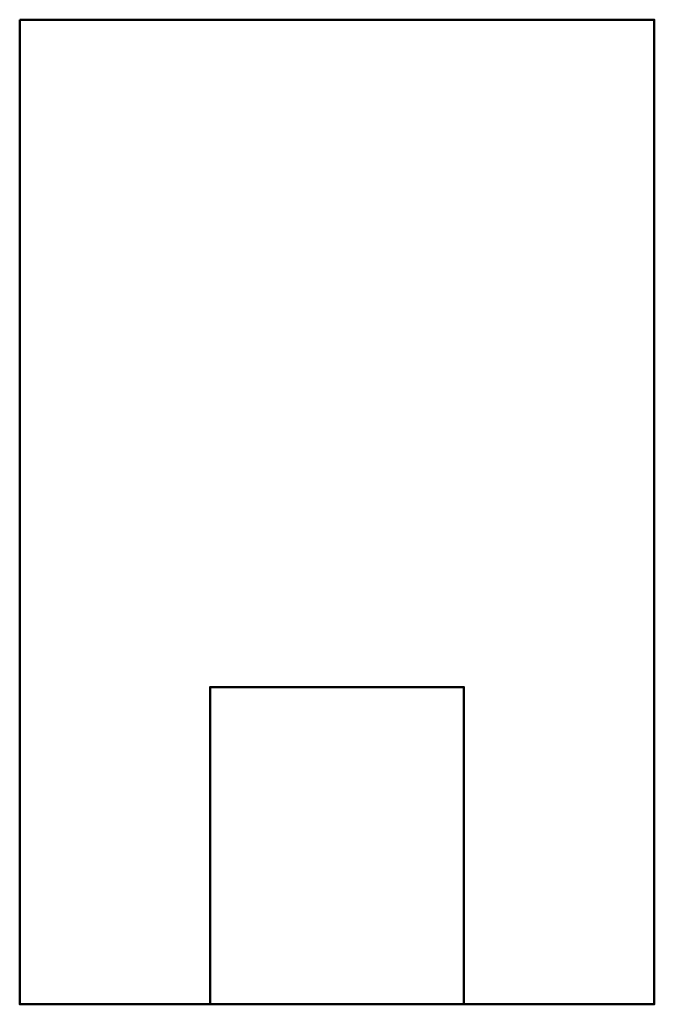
# Model space of a CAD drawing. Header units: inches. Extents: x -1.26 to 1.24, y -3.88 to 0.
import ezdxf

# ---------------------------------------------------------------- set-up
doc = ezdxf.new("R2010")
doc.units = ezdxf.units.IN
doc.header["$MEASUREMENT"] = 0
doc.layers.get('0').update_dxf_attribs({"lineweight": 50})

msp = doc.modelspace()

# ---------------------------------------------------------------- linework, layer by layer
at = {"elevation": 2.37}
for points in [[(-1.262, -0.0032), (1.238, -0.0032), (1.238, -3.8832), (-1.262, -3.8832)], [(-0.512, -3.8832), (0.488, -3.8832), (0.488, -2.6332), (-0.512, -2.6332)]]:
    msp.add_lwpolyline(points, close=True, dxfattribs=at)

doc.saveas('drawing.dxf')
